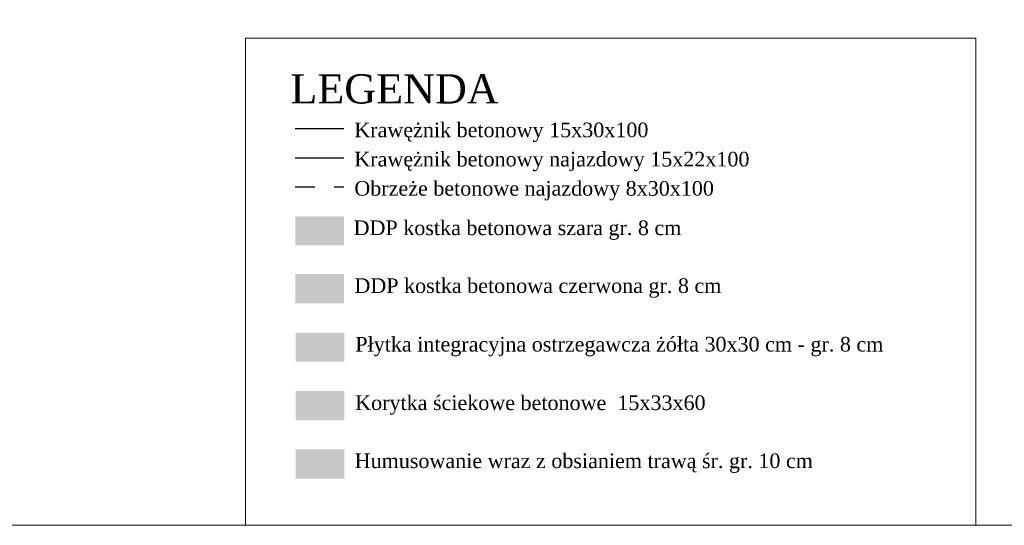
# Model space of a CAD drawing. Extents: x 7583285 to 7585126, y 6019995 to 6020809.
# Tile 42 of 54: x 7584409 to 7584459, y 6020644 to 6020670. Entities that reach past the tile are written whole.
import ezdxf

# ---------------------------------------------------------------- set-up
doc = ezdxf.new("R2010")
doc.units = 0
doc.header["$MEASUREMENT"] = 0
doc.linetypes.add('3', pattern=[1, 0.5, -0.5])
doc.layers.get('0').update_dxf_attribs({"linetype": 'CONTINUOUS', "lineweight": 5})
for name, color, linetype, lineweight in [('0 Krawężnik ', 1, 'CONTINUOUS', 30), ('0 Krawężnik najazdowy', 6, 'CONTINUOUS', 30), ('0 obrzeże', 51, '3', 30)]:
    doc.layers.add(name, color=color, linetype=linetype, lineweight=lineweight)

msp = doc.modelspace()

# ---------------------------------------------------------------- hatches: boundary and pattern name
at = {"lineweight": 30}
h = msp.add_hatch(color=256, dxfattribs=at)
h.dxf.hatch_style = 1
h.set_gradient(color1=(173, 173, 173), color2=(143, 143, 143), one_color=1, tint=0.47)
h.paths.add_polyline_path([(7584423.003, 6020658.061), (7584423.003, 6020659.561), (7584425.503, 6020659.561), (7584425.503, 6020658.061)])
h = msp.add_hatch(color=256, dxfattribs=at)
h.dxf.hatch_style = 1
h.set_gradient(color1=(204, 102, 102), color2=(155, 77, 77), one_color=1, tint=0.47)
h.paths.add_polyline_path([(7584423.007, 6020655.086), (7584423.007, 6020656.586), (7584425.507, 6020656.586), (7584425.507, 6020655.086)])
h = msp.add_hatch(color=256, dxfattribs=at)
h.dxf.hatch_style = 1
h.set_gradient(color1=(255, 255, 127), color2=(239, 239, 119), one_color=1, tint=0.47)
h.paths.add_polyline_path([(7584423.023, 6020652.087), (7584423.023, 6020653.587), (7584425.523, 6020653.587), (7584425.523, 6020652.087)])
h = msp.add_hatch(color=256, dxfattribs=at)
h.dxf.hatch_style = 1
h.set_gradient(color1=(255, 191, 127), color2=(239, 179, 119), one_color=1, tint=0.47)
h.paths.add_polyline_path([(7584423.023, 6020650.587), (7584423.023, 6020649.087), (7584425.523, 6020649.087), (7584425.523, 6020650.587)])
h = msp.add_hatch(color=256, dxfattribs=at)
h.dxf.hatch_style = 1
h.set_gradient(color1=(191, 255, 127), color2=(179, 239, 119), one_color=1, tint=0.47)
h.paths.add_polyline_path([(7584423.023, 6020647.587), (7584423.023, 6020646.087), (7584425.523, 6020646.087), (7584425.523, 6020647.587)])

# ---------------------------------------------------------------- linework, layer by layer
at = {"lineweight": 9}
for points in [[(7584509.239, 6020643.695), (7584299.239, 6020643.695), (7584299.239, 6020792.195), (7584509.239, 6020792.195), (7584509.239, 6020643.695)], [(7584420.457, 6020668.695), (7584457.957, 6020668.695), (7584457.957, 6020643.695), (7584420.457, 6020643.695), (7584420.457, 6020668.695)]]:
    msp.add_lwpolyline(points, dxfattribs=at)
at = {"layer": '0 Krawężnik ', "lineweight": 30}
msp.add_line((7584423.003, 6020664.061), (7584425.503, 6020664.061), dxfattribs=at)
at = {"layer": '0 Krawężnik najazdowy', "lineweight": 30}
msp.add_line((7584423.003, 6020662.561), (7584425.503, 6020662.561), dxfattribs=at)
at = {"layer": '0 obrzeże', "lineweight": 30, "ltscale": 2}
msp.add_line((7584423.003, 6020661.061), (7584425.503, 6020661.061), dxfattribs=at)

# ---------------------------------------------------------------- texts
at = {"lineweight": 30, "attachment_point": 1}
for s, insert, char_height, width in [('\\fPalatino Linotype|b0|i0|c0|p0;LEGENDA', (7584422.754, 6020666.845), 1.5, 9.31132), ('\\fPalatino Linotype|b0|i0|c0|p0;Krawężnik betonowy 15x30x100', (7584426.038, 6020664.364), 0.75, 17.65007), ('\\fPalatino Linotype|b0|i0|c0|p0;Krawężnik betonowy najazdowy 15x22x100', (7584426.038, 6020662.864), 0.75, 21.37928), ('\\fPalatino Linotype|b0|i0|c0|p0;Obrzeże betonowe najazdowy 8x30x100', (7584426.038, 6020661.364), 0.75, 21.37928), ('\\fPalatino Linotype|b0|i0|c0|p0;DDP kostka betonowa szara gr. 8 cm', (7584426.001, 6020659.34), 0.75, 21.37928), ('\\fPalatino Linotype|b0|i0|c0|p0;DDP kostka betonowa czerwona gr. 8 cm', (7584426.043, 6020656.37), 0.75, 21.37928), ('\\fPalatino Linotype|b0|i0|c0|p0;Płytka integracyjna ostrzegawcza żółta 30x30 cm - gr. 8 cm', (7584426.089, 6020653.365), 0.75, 28.75767), ('\\fPalatino Linotype|b0|i0|c0|p0;Korytka ściekowe betonowe  15x33x60', (7584426.081, 6020650.362), 0.75, 21.37928), ('\\fPalatino Linotype|b0|i0|c0|p0;Humusowanie wraz z obsianiem trawą śr. gr. 10 cm', (7584426.056, 6020647.381), 0.75, 25.42283)]:
    msp.add_mtext(s, dxfattribs=dict(at, insert=insert, char_height=char_height, width=width))

doc.saveas('drawing.dxf')
